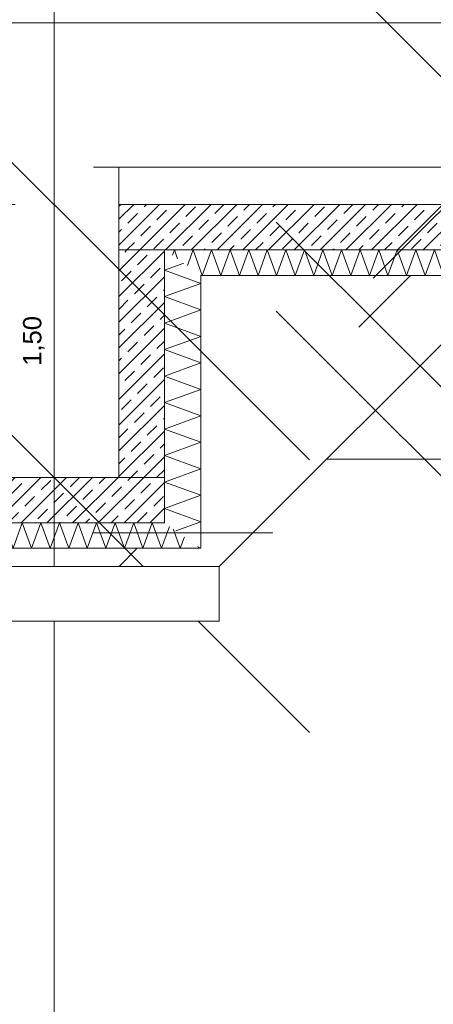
# Model space of a CAD drawing. Header units: metres. Extents: x -3716 to 31, y -1854 to 706.
# Tile 89 of 207: x -2182 to -2154, y 512 to 580. Entities that reach past the tile are written whole.
import ezdxf

# ---------------------------------------------------------------- set-up
doc = ezdxf.new("R2010")
doc.units = ezdxf.units.M
doc.header["$LTSCALE"] = 1.25
doc.header["$PDMODE"] = 1
doc.header["$PDSIZE"] = -2
doc.layers.get('0').update_dxf_attribs({"lineweight": 25})
doc.layers.add('00 -Bauelemente -Dämmung innen', color=7, linetype='Continuous', lineweight=9, true_color=0xff7fe6)
doc.layers.add('30 -35 Decken- 0 Decken', color=7, linetype='Continuous', lineweight=35, true_color=0x00ee00)
doc.layers.add('Keine', color=7, linetype='Continuous', lineweight=9)
doc.styles.add('Arial', font='arial.ttf')
doc.dimstyles.new('SIA_DIN1356', dxfattribs={"dimtxt": 1.258608, "dimasz": 2.80603, "dimexe": 2.5, "dimexo": 3.75, "dimgap": 0.625, "dimtad": 1, "dimdec": 3, "dimtxsty": 'Arial', "dimblk": 'VW_SLASH-1', "dimblk1": 'VW_SLASH-1', "dimblk2": 'VW_SLASH-1', "dimcen": 0, "dimdle": 2.5, "dimadec": 3, "dimazin": 0, "dimtfac": 1, "dimtdec": 3, "dimtix": 1, "dimtmove": 0, "dimatfit": 0, "dimldrblk": 'VW_FILLEDARROW-1', "dimfxl": 1, "dimfrac": 2, "dimtolj": 1, "dimarcsym": 0})
pattern_1 = [(45, (0, 0), (0.07071068, -0.07071068), []), (45, (0.03536, -0.03536), (0.07071068, -0.07071068), [0.075, -0.05])]

# ---------------------------------------------------------------- blocks, each defined once
blk = doc.blocks.new('Gruppe-534')
at = {"color": 255, "linetype": 'Continuous', "lineweight": 5}
blk.add_wipeout([(-151.021, 11.648), (-148.9709, 11.648), (-149.1705, 11.788), (-150.8709, 11.788)], dxfattribs=at).dxf.layer = '00 -Bauelemente -Dämmung innen'
blk = doc.blocks.new('Gruppe-535')
at = {"layer": '00 -Bauelemente -Dämmung innen', "color": 7, "transparency": 33554687, "flags": 128}
for points in [[(-150.9449, 11.719), (-150.9191, 11.648), (-150.8681, 11.788), (-150.8172, 11.648), (-150.7662, 11.788), (-150.7153, 11.648), (-150.6643, 11.788), (-150.6134, 11.648), (-150.5624, 11.788), (-150.5114, 11.648), (-150.4605, 11.788), (-150.4095, 11.648), (-150.3586, 11.788), (-150.3076, 11.648), (-150.2567, 11.788), (-150.2057, 11.648), (-150.1548, 11.788), (-150.1038, 11.648), (-150.0528, 11.788), (-150.0019, 11.648), (-149.9509, 11.788), (-149.9, 11.648), (-149.849, 11.788), (-149.7981, 11.648), (-149.7471, 11.788), (-149.6961, 11.648), (-149.6452, 11.788), (-149.5942, 11.648), (-149.5433, 11.788), (-149.4923, 11.648), (-149.4414, 11.788), (-149.3904, 11.648), (-149.3395, 11.788), (-149.2885, 11.648), (-149.2375, 11.788), (-149.1866, 11.648), (-149.1427, 11.7685)], [(-149.0615, 11.7116), (-149.0847, 11.648), (-149.1237, 11.7552)], [(-149.0615, 11.7116), (-149.0847, 11.648), (-149.1237, 11.7552)], [(-148.9803, 11.6546), (-148.9828, 11.648), (-148.9868, 11.6592)], [(-148.9803, 11.6546), (-148.9828, 11.648), (-148.9868, 11.6592)]]:
    blk.add_lwpolyline(points, dxfattribs=at)
blk = doc.blocks.new('Gruppe-536')
at = {"layer": '00 -Bauelemente -Dämmung innen', "color": 7, "linetype": 'Continuous', "lineweight": 9, "transparency": 33554687}
blk.add_line((-149.1705, 11.788), (-150.8709, 11.788), dxfattribs=at)
blk = doc.blocks.new('Gruppe-537')
at = {"layer": '00 -Bauelemente -Dämmung innen', "color": 7, "linetype": 'Continuous', "lineweight": 9, "transparency": 33554687}
blk.add_line((-151.021, 11.648), (-148.9709, 11.648), dxfattribs=at)
blk = doc.blocks.new('Gruppe-538')
at = {"layer": '00 -Bauelemente -Dämmung innen', "color": 7, "transparency": 33554687}
for name in ['Gruppe-536', 'Gruppe-537']:
    blk.add_blockref(name, (0, 0), dxfattribs=at)
blk = doc.blocks.new('Gruppe-539')
at = {"layer": '00 -Bauelemente -Dämmung innen', "color": 7}
blk.add_blockref('Gruppe-534', (0, 0), dxfattribs=at)
at = {"layer": '00 -Bauelemente -Dämmung innen', "color": 7, "transparency": 33554687}
for name in ['Gruppe-538', 'Gruppe-535']:
    blk.add_blockref(name, (0, 0), dxfattribs=at)
blk = doc.blocks.new('Gruppe-540')
at = {"layer": '00 -Bauelemente -Dämmung innen', "color": 7, "transparency": 33554687}
blk.add_blockref('Gruppe-539', (0, 0), dxfattribs=at)
at = {"layer": '00 -Bauelemente -Dämmung innen', "color": 0, "flags": 1}
for tag in ['IFC_UUID', 'instanceID', 'prm0_name', 'prm0_type', 'prm0_value', 'prm1_name', 'prm1_type', 'prm1_value', 'prm2_name', 'prm2_type', 'prm2_value', 'prm3_name', 'prm3_type', 'prm3_value', 'prm4_name', 'prm4_type', 'prm4_value', 'prm5_name', 'prm5_type', 'prm5_value', 'prm6_name', 'prm6_type', 'prm6_value']:
    blk.add_attdef(tag, (-151.021, 11.648), '', height=0.00018, dxfattribs=at)
blk = doc.blocks.new('Gruppe-541')
at = {"color": 255, "linetype": 'Continuous', "lineweight": 5}
blk.add_wipeout([(-148.967, 13.148), (-146.521, 13.148), (-146.521, 13.288), (-149.1667, 13.288)], dxfattribs=at).dxf.layer = '00 -Bauelemente -Dämmung innen'
blk = doc.blocks.new('Gruppe-542')
at = {"layer": '00 -Bauelemente -Dämmung innen', "color": 7, "transparency": 33554687, "flags": 128}
for points in [[(-149.1261, 13.2595), (-149.1157, 13.288), (-149.0983, 13.24)], [(-146.521, 13.159), (-146.5679, 13.288), (-146.6189, 13.148), (-146.6698, 13.288), (-146.7208, 13.148), (-146.7718, 13.288), (-146.8227, 13.148), (-146.8737, 13.288), (-146.9246, 13.148), (-146.9756, 13.288), (-147.0265, 13.148), (-147.0775, 13.288), (-147.1285, 13.148), (-147.1794, 13.288), (-147.2304, 13.148), (-147.2813, 13.288), (-147.3323, 13.148), (-147.3832, 13.288), (-147.4342, 13.148), (-147.4851, 13.288), (-147.5361, 13.148), (-147.5871, 13.288), (-147.638, 13.148), (-147.689, 13.288), (-147.7399, 13.148), (-147.7909, 13.288), (-147.8418, 13.148), (-147.8928, 13.288), (-147.9437, 13.148), (-147.9947, 13.288), (-148.0457, 13.148), (-148.0966, 13.288), (-148.1476, 13.148), (-148.1985, 13.288), (-148.2495, 13.148), (-148.3004, 13.288), (-148.3514, 13.148), (-148.4023, 13.288), (-148.4533, 13.148), (-148.5043, 13.288), (-148.5552, 13.148), (-148.6062, 13.288), (-148.6571, 13.148), (-148.7081, 13.288), (-148.759, 13.148), (-148.81, 13.288), (-148.8609, 13.148), (-148.9119, 13.288), (-148.9629, 13.148), (-149.0138, 13.288), (-149.0449, 13.2026)]]:
    blk.add_lwpolyline(points, dxfattribs=at)
blk = doc.blocks.new('Gruppe-543')
at = {"layer": '00 -Bauelemente -Dämmung innen', "color": 7, "linetype": 'Continuous', "lineweight": 9, "transparency": 33554687}
blk.add_line((-146.521, 13.288), (-149.1667, 13.288), dxfattribs=at)
blk = doc.blocks.new('Gruppe-544')
at = {"layer": '00 -Bauelemente -Dämmung innen', "color": 7, "linetype": 'Continuous', "lineweight": 9, "transparency": 33554687}
blk.add_line((-148.967, 13.148), (-146.521, 13.148), dxfattribs=at)
blk = doc.blocks.new('Gruppe-545')
at = {"layer": '00 -Bauelemente -Dämmung innen', "color": 7, "transparency": 33554687}
for name in ['Gruppe-543', 'Gruppe-544']:
    blk.add_blockref(name, (0, 0), dxfattribs=at)
blk = doc.blocks.new('Gruppe-546')
at = {"layer": '00 -Bauelemente -Dämmung innen', "color": 7}
blk.add_blockref('Gruppe-541', (0, 0), dxfattribs=at)
at = {"layer": '00 -Bauelemente -Dämmung innen', "color": 7, "transparency": 33554687}
for name in ['Gruppe-545', 'Gruppe-542']:
    blk.add_blockref(name, (0, 0), dxfattribs=at)
blk = doc.blocks.new('Gruppe-547')
at = {"layer": '00 -Bauelemente -Dämmung innen', "color": 7, "transparency": 33554687}
blk.add_blockref('Gruppe-546', (0, 0), dxfattribs=at)
at = {"layer": '00 -Bauelemente -Dämmung innen', "color": 0, "flags": 1}
for tag in ['IFC_UUID', 'instanceID', 'prm0_name', 'prm0_type', 'prm0_value', 'prm1_name', 'prm1_type', 'prm1_value', 'prm2_name', 'prm2_type', 'prm2_value', 'prm3_name', 'prm3_type', 'prm3_value', 'prm4_name', 'prm4_type', 'prm4_value', 'prm5_name', 'prm5_type', 'prm5_value', 'prm6_name', 'prm6_type', 'prm6_value']:
    blk.add_attdef(tag, (-149.1667, 13.148), '', height=0.00018, dxfattribs=at)
blk = doc.blocks.new('Gruppe-562')
at = {"color": 255, "linetype": 'Continuous', "lineweight": 5}
blk.add_wipeout([(-148.9707, 11.6483), (-148.9707, 13.1509), (-149.1707, 13.2904), (-149.1707, 11.7877)], dxfattribs=at).dxf.layer = '00 -Bauelemente -Dämmung innen'
blk = doc.blocks.new('Gruppe-563')
at = {"layer": '00 -Bauelemente -Dämmung innen', "color": 7, "transparency": 33554687, "flags": 128}
blk.add_lwpolyline([(-149.1078, 11.7439), (-148.9707, 11.7938), (-149.1707, 11.8666), (-148.9707, 11.9394), (-149.1707, 12.0122), (-148.9707, 12.085), (-149.1707, 12.1578), (-148.9707, 12.2306), (-149.1707, 12.3034), (-148.9707, 12.3762), (-149.1707, 12.449), (-148.9707, 12.5218), (-149.1707, 12.5946), (-148.9707, 12.6674), (-149.1707, 12.7402), (-148.9707, 12.813), (-149.1707, 12.8858), (-148.9707, 12.9585), (-149.1707, 13.0313), (-148.9707, 13.1041), (-149.1707, 13.1769), (-149.0638, 13.2158)], dxfattribs=at)
blk = doc.blocks.new('Gruppe-564')
at = {"layer": '00 -Bauelemente -Dämmung innen', "color": 7, "linetype": 'Continuous', "lineweight": 9, "transparency": 33554687}
blk.add_line((-149.1707, 13.2904), (-149.1707, 11.7877), dxfattribs=at)
blk = doc.blocks.new('Gruppe-565')
at = {"layer": '00 -Bauelemente -Dämmung innen', "color": 7, "linetype": 'Continuous', "lineweight": 9, "transparency": 33554687}
blk.add_line((-148.9707, 11.6483), (-148.9707, 13.1509), dxfattribs=at)
blk = doc.blocks.new('Gruppe-566')
at = {"layer": '00 -Bauelemente -Dämmung innen', "color": 7, "transparency": 33554687}
for name in ['Gruppe-564', 'Gruppe-565']:
    blk.add_blockref(name, (0, 0), dxfattribs=at)
blk = doc.blocks.new('Gruppe-567')
at = {"layer": '00 -Bauelemente -Dämmung innen', "color": 7}
blk.add_blockref('Gruppe-562', (0, 0), dxfattribs=at)
at = {"layer": '00 -Bauelemente -Dämmung innen', "color": 7, "transparency": 33554687}
for name in ['Gruppe-566', 'Gruppe-563']:
    blk.add_blockref(name, (0, 0), dxfattribs=at)
blk = doc.blocks.new('Gruppe-568')
at = {"layer": '00 -Bauelemente -Dämmung innen', "color": 7, "transparency": 33554687}
blk.add_blockref('Gruppe-567', (0, 0), dxfattribs=at)
at = {"layer": '00 -Bauelemente -Dämmung innen', "color": 0, "flags": 1}
for tag in ['prm0_value', 'prm1_value', 'prm2_value', 'prm3_value', 'prm4_value', 'prm5_value', 'prm6_value', 'IFC_UUID', 'instanceID', 'prm0_name', 'prm0_type', 'prm1_name', 'prm1_type', 'prm2_name', 'prm2_type', 'prm3_name', 'prm3_type', 'prm4_name', 'prm4_type', 'prm5_name', 'prm5_type', 'prm6_name', 'prm6_type']:
    blk.add_attdef(tag, (-149.1707, 11.6483), '', height=0.00018, dxfattribs=at)
blk = doc.blocks.new('Gruppe-576')
at = {"color": 255, "linetype": 'Continuous', "lineweight": 5}
blk.add_wipeout([(-148.967, 13.148), (-146.521, 13.148), (-146.521, 13.288), (-149.1667, 13.288)], dxfattribs=at).dxf.layer = '00 -Bauelemente -Dämmung innen'
blk = doc.blocks.new('Gruppe-577')
at = {"layer": '00 -Bauelemente -Dämmung innen', "color": 7, "transparency": 33554687, "flags": 128}
for points in [[(-149.1261, 13.2595), (-149.1157, 13.288), (-149.0983, 13.24)], [(-146.521, 13.159), (-146.5679, 13.288), (-146.6189, 13.148), (-146.6698, 13.288), (-146.7208, 13.148), (-146.7718, 13.288), (-146.8227, 13.148), (-146.8737, 13.288), (-146.9246, 13.148), (-146.9756, 13.288), (-147.0265, 13.148), (-147.0775, 13.288), (-147.1285, 13.148), (-147.1794, 13.288), (-147.2304, 13.148), (-147.2813, 13.288), (-147.3323, 13.148), (-147.3832, 13.288), (-147.4342, 13.148), (-147.4851, 13.288), (-147.5361, 13.148), (-147.5871, 13.288), (-147.638, 13.148), (-147.689, 13.288), (-147.7399, 13.148), (-147.7909, 13.288), (-147.8418, 13.148), (-147.8928, 13.288), (-147.9437, 13.148), (-147.9947, 13.288), (-148.0457, 13.148), (-148.0966, 13.288), (-148.1476, 13.148), (-148.1985, 13.288), (-148.2495, 13.148), (-148.3004, 13.288), (-148.3514, 13.148), (-148.4023, 13.288), (-148.4533, 13.148), (-148.5043, 13.288), (-148.5552, 13.148), (-148.6062, 13.288), (-148.6571, 13.148), (-148.7081, 13.288), (-148.759, 13.148), (-148.81, 13.288), (-148.8609, 13.148), (-148.9119, 13.288), (-148.9629, 13.148), (-149.0138, 13.288), (-149.0449, 13.2026)]]:
    blk.add_lwpolyline(points, dxfattribs=at)
blk = doc.blocks.new('Gruppe-578')
at = {"layer": '00 -Bauelemente -Dämmung innen', "color": 7, "linetype": 'Continuous', "lineweight": 9, "transparency": 33554687}
blk.add_line((-146.521, 13.288), (-149.1667, 13.288), dxfattribs=at)
blk = doc.blocks.new('Gruppe-579')
at = {"layer": '00 -Bauelemente -Dämmung innen', "color": 7, "linetype": 'Continuous', "lineweight": 9, "transparency": 33554687}
blk.add_line((-148.967, 13.148), (-146.521, 13.148), dxfattribs=at)
blk = doc.blocks.new('Gruppe-580')
at = {"layer": '00 -Bauelemente -Dämmung innen', "color": 7, "transparency": 33554687}
for name in ['Gruppe-578', 'Gruppe-579']:
    blk.add_blockref(name, (0, 0), dxfattribs=at)
blk = doc.blocks.new('Gruppe-581')
at = {"layer": '00 -Bauelemente -Dämmung innen', "color": 7}
blk.add_blockref('Gruppe-576', (0, 0), dxfattribs=at)
at = {"layer": '00 -Bauelemente -Dämmung innen', "color": 7, "transparency": 33554687}
for name in ['Gruppe-580', 'Gruppe-577']:
    blk.add_blockref(name, (0, 0), dxfattribs=at)
blk = doc.blocks.new('Gruppe-582')
at = {"layer": '00 -Bauelemente -Dämmung innen', "color": 7, "transparency": 33554687}
blk.add_blockref('Gruppe-581', (0, 0), dxfattribs=at)
at = {"layer": '00 -Bauelemente -Dämmung innen', "color": 0, "flags": 1}
for tag in ['IFC_UUID', 'instanceID', 'prm0_name', 'prm0_type', 'prm0_value', 'prm1_name', 'prm1_type', 'prm1_value', 'prm2_name', 'prm2_type', 'prm2_value', 'prm3_name', 'prm3_type', 'prm3_value', 'prm4_name', 'prm4_type', 'prm4_value', 'prm5_name', 'prm5_type', 'prm5_value', 'prm6_name', 'prm6_type', 'prm6_value']:
    blk.add_attdef(tag, (-149.1667, 13.148), '', height=0.00018, dxfattribs=at)
blk = doc.blocks.new('Gruppe-583')
at = {"color": 255, "linetype": 'Continuous', "lineweight": 5}
blk.add_wipeout([(-148.967, 13.148), (-146.621, 13.148), (-146.621, 13.288), (-149.1667, 13.288)], dxfattribs=at).dxf.layer = '00 -Bauelemente -Dämmung innen'
blk = doc.blocks.new('Gruppe-584')
at = {"layer": '00 -Bauelemente -Dämmung innen', "color": 7, "transparency": 33554687, "flags": 128}
for points in [[(-149.1261, 13.2595), (-149.1157, 13.288), (-149.0983, 13.24)], [(-146.621, 13.1538), (-146.6698, 13.288), (-146.7208, 13.148), (-146.7718, 13.288), (-146.8227, 13.148), (-146.8737, 13.288), (-146.9246, 13.148), (-146.9756, 13.288), (-147.0265, 13.148), (-147.0775, 13.288), (-147.1285, 13.148), (-147.1794, 13.288), (-147.2304, 13.148), (-147.2813, 13.288), (-147.3323, 13.148), (-147.3832, 13.288), (-147.4342, 13.148), (-147.4851, 13.288), (-147.5361, 13.148), (-147.5871, 13.288), (-147.638, 13.148), (-147.689, 13.288), (-147.7399, 13.148), (-147.7909, 13.288), (-147.8418, 13.148), (-147.8928, 13.288), (-147.9437, 13.148), (-147.9947, 13.288), (-148.0457, 13.148), (-148.0966, 13.288), (-148.1476, 13.148), (-148.1985, 13.288), (-148.2495, 13.148), (-148.3004, 13.288), (-148.3514, 13.148), (-148.4023, 13.288), (-148.4533, 13.148), (-148.5043, 13.288), (-148.5552, 13.148), (-148.6062, 13.288), (-148.6571, 13.148), (-148.7081, 13.288), (-148.759, 13.148), (-148.81, 13.288), (-148.8609, 13.148), (-148.9119, 13.288), (-148.9629, 13.148), (-149.0138, 13.288), (-149.0449, 13.2026)]]:
    blk.add_lwpolyline(points, dxfattribs=at)
blk = doc.blocks.new('Gruppe-585')
at = {"layer": '00 -Bauelemente -Dämmung innen', "color": 7, "linetype": 'Continuous', "lineweight": 9, "transparency": 33554687}
blk.add_line((-146.621, 13.288), (-149.1667, 13.288), dxfattribs=at)
blk = doc.blocks.new('Gruppe-586')
at = {"layer": '00 -Bauelemente -Dämmung innen', "color": 7, "linetype": 'Continuous', "lineweight": 9, "transparency": 33554687}
blk.add_line((-148.967, 13.148), (-146.621, 13.148), dxfattribs=at)
blk = doc.blocks.new('Gruppe-587')
at = {"layer": '00 -Bauelemente -Dämmung innen', "color": 7, "transparency": 33554687}
for name in ['Gruppe-585', 'Gruppe-586']:
    blk.add_blockref(name, (0, 0), dxfattribs=at)
blk = doc.blocks.new('Gruppe-588')
at = {"layer": '00 -Bauelemente -Dämmung innen', "color": 7}
blk.add_blockref('Gruppe-583', (0, 0), dxfattribs=at)
at = {"layer": '00 -Bauelemente -Dämmung innen', "color": 7, "transparency": 33554687}
for name in ['Gruppe-587', 'Gruppe-584']:
    blk.add_blockref(name, (0, 0), dxfattribs=at)
blk = doc.blocks.new('Gruppe-589')
at = {"layer": '00 -Bauelemente -Dämmung innen', "color": 7, "transparency": 33554687}
blk.add_blockref('Gruppe-588', (0, 0), dxfattribs=at)
at = {"layer": '00 -Bauelemente -Dämmung innen', "color": 0, "flags": 1}
for tag in ['IFC_UUID', 'instanceID', 'prm0_name', 'prm0_type', 'prm0_value', 'prm1_name', 'prm1_type', 'prm1_value', 'prm2_name', 'prm2_type', 'prm2_value', 'prm3_name', 'prm3_type', 'prm3_value', 'prm4_name', 'prm4_type', 'prm4_value', 'prm5_name', 'prm5_type', 'prm5_value', 'prm6_name', 'prm6_type', 'prm6_value']:
    blk.add_attdef(tag, (-149.1667, 13.148), '', height=0.00018, dxfattribs=at)
blk = doc.blocks.new('VW_SLASH-1')
at = {"color": 0, "linetype": 'ByBlock', "lineweight": -2, "transparency": 16777216}
blk.add_line((0.8909, 0), (-1, 0), dxfattribs=at)
at = {"color": 0, "lineweight": 20, "transparency": 16777216, "flags": 128}
blk.add_lwpolyline([(0.5001, 0.5001), (-0.5001, -0.5001)], dxfattribs=at)
blk = doc.blocks.new('*D909')
at = {"layer": '30 -35 Decken- 0 Decken', "color": 0, "linetype": 'Continuous', "lineweight": -2}
for p, q in [((-154.221, 17.488), (-154.221, 17.0356)), ((-151.021, 17.488), (-151.021, 17.0356)), ((-157.027, 14.5356), (-159.8331, 14.5356)), ((-154.221, 14.5356), (-151.021, 14.5356)), ((-148.215, 14.5356), (-145.4089, 14.5356))]:
    blk.add_line(p, q, dxfattribs=at)
at = {"layer": 'Defpoints', "color": 0}
for p in [(-151.021, 14.5356), (-154.221, 13.738), (-151.021, 13.738)]:
    blk.add_point(p, dxfattribs=at)
at = {"layer": '30 -35 Decken- 0 Decken', "color": 0, "lineweight": -2, "xscale": 2.8060302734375, "yscale": 2.8060302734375, "zscale": 2.8060302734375}
blk.add_blockref('VW_SLASH-1', (-154.221, 14.5356), dxfattribs=at)
at = {"layer": '30 -35 Decken- 0 Decken', "color": 0, "lineweight": -2, "xscale": 2.8060302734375, "yscale": 2.8060302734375, "zscale": 2.8060302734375, "rotation": 180}
blk.add_blockref('VW_SLASH-1', (-151.021, 14.5356), dxfattribs=at)
at = {"layer": '30 -35 Decken- 0 Decken', "color": 0, "lineweight": 9, "insert": (-152.621, 14.646), "char_height": 0.10069, "attachment_point": 5, "style": 'Arial'}
blk.add_mtext('\\A1;3,20', dxfattribs=at)
blk = doc.blocks.new('VW_FILLEDARROW-1')
at = {"linetype": 'Continuous', "lineweight": 0, "transparency": 16777216}
blk.add_hatch(color=0, dxfattribs=at).paths.add_polyline_path([(-1.4144, 0.379), (0, 0), (-1.4144, -0.379)])
at = {"color": 0, "lineweight": 5, "transparency": 16777216, "flags": 128}
blk.add_lwpolyline([(-1.4144, 0.379), (0, 0), (-1.4144, -0.379)], close=True, dxfattribs=at)
blk = doc.blocks.new('*D910')
at = {"layer": '30 -35 Decken- 0 Decken', "color": 0, "linetype": 'Continuous', "lineweight": -2}
for p, q in [((-146.621, 15.938), (-146.621, 17.0356)), ((-143.421, 15.938), (-143.421, 17.0356)), ((-149.427, 14.5356), (-152.2331, 14.5356)), ((-143.421, 14.5356), (-146.621, 14.5356)), ((-140.615, 14.5356), (-137.8089, 14.5356))]:
    blk.add_line(p, q, dxfattribs=at)
at = {"layer": 'Defpoints', "color": 0}
for p in [(-146.621, 14.5356), (-146.621, 12.188), (-143.421, 12.188)]:
    blk.add_point(p, dxfattribs=at)
at = {"layer": '30 -35 Decken- 0 Decken', "color": 0, "lineweight": -2, "xscale": 2.8060302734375, "yscale": 2.8060302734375, "zscale": 2.8060302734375}
blk.add_blockref('VW_SLASH-1', (-146.621, 14.5356), dxfattribs=at)
at = {"layer": '30 -35 Decken- 0 Decken', "color": 0, "lineweight": -2, "xscale": 2.8060302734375, "yscale": 2.8060302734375, "zscale": 2.8060302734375, "rotation": 180}
blk.add_blockref('VW_SLASH-1', (-143.421, 14.5356), dxfattribs=at)
at = {"layer": '30 -35 Decken- 0 Decken', "color": 0, "lineweight": 9, "insert": (-145.021, 14.646), "char_height": 0.10069, "attachment_point": 5, "style": 'Arial'}
blk.add_mtext('\\A1;3,20', dxfattribs=at)
blk = doc.blocks.new('*D911')
at = {"layer": '30 -35 Decken- 0 Decken', "color": 0, "linetype": 'Continuous', "lineweight": -2}
for p, q in [((-149.7769, 16.344), (-149.7769, 19.1501)), ((-149.991, 13.538), (-152.2769, 13.538)), ((-149.7769, 12.038), (-149.7769, 13.538)), ((-152.9209, 12.038), (-152.2769, 12.038)), ((-149.7769, 9.232), (-149.7769, 6.4259))]:
    blk.add_line(p, q, dxfattribs=at)
at = {"layer": 'Defpoints', "color": 0}
for p in [(-149.7769, 13.538), (-146.241, 13.538), (-149.1709, 12.038)]:
    blk.add_point(p, dxfattribs=at)
at = {"layer": '30 -35 Decken- 0 Decken', "color": 0, "lineweight": -2, "xscale": 2.8060302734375, "yscale": 2.8060302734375, "zscale": 2.8060302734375}
for p, rotation in [((-149.7769, 13.538), 270), ((-149.7769, 12.038), 90)]:
    blk.add_blockref('VW_SLASH-1', p, dxfattribs=dict(at, rotation=rotation))
at = {"layer": '30 -35 Decken- 0 Decken', "color": 0, "lineweight": 9, "insert": (-149.8873, 12.788), "char_height": 0.10069, "attachment_point": 5, "rotation": 90, "style": 'Arial'}
blk.add_mtext('\\A1;1,50', dxfattribs=at)
blk = doc.blocks.new('*D912')
at = {"layer": '30 -35 Decken- 0 Decken', "color": 0, "linetype": 'Continuous', "lineweight": -2}
for p, q in [((-147.154, 16.549), (-147.154, 19.3551)), ((-147.154, 12.038), (-147.154, 13.743)), ((-145.6709, 13.743), (-144.654, 13.743)), ((-145.6709, 12.038), (-144.654, 12.038)), ((-147.154, 9.232), (-147.154, 6.4259))]:
    blk.add_line(p, q, dxfattribs=at)
at = {"layer": 'Defpoints', "color": 0}
for p in [(-149.4209, 13.743), (-147.154, 13.743), (-149.4209, 12.038)]:
    blk.add_point(p, dxfattribs=at)
at = {"layer": '30 -35 Decken- 0 Decken', "color": 0, "lineweight": -2, "xscale": 2.8060302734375, "yscale": 2.8060302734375, "zscale": 2.8060302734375}
for p, rotation in [((-147.154, 13.743), 270), ((-147.154, 12.038), 90)]:
    blk.add_blockref('VW_SLASH-1', p, dxfattribs=dict(at, rotation=rotation))
at = {"layer": '30 -35 Decken- 0 Decken', "color": 0, "lineweight": 9, "insert": (-147.2812, 12.8905), "char_height": 0.100689, "attachment_point": 5, "rotation": 90, "style": 'Arial'}
blk.add_mtext('\\A1;1,70\\S5^ ;', dxfattribs=at)
blk = doc.blocks.new('*D913')
at = {"layer": '30 -35 Decken- 0 Decken', "color": 0, "linetype": 'Continuous', "lineweight": -2}
for p, q in [((-147.154, 14.844), (-147.154, 17.6501)), ((-147.154, 11.548), (-147.154, 12.038)), ((-145.6709, 12.038), (-144.654, 12.038)), ((-145.1207, 11.548), (-144.654, 11.548)), ((-147.154, 8.742), (-147.154, 5.9359))]:
    blk.add_line(p, q, dxfattribs=at)
at = {"layer": 'Defpoints', "color": 0}
for p in [(-149.4209, 12.038), (-147.154, 12.038), (-148.8707, 11.548)]:
    blk.add_point(p, dxfattribs=at)
at = {"layer": '30 -35 Decken- 0 Decken', "color": 0, "lineweight": -2, "xscale": 2.8060302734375, "yscale": 2.8060302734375, "zscale": 2.8060302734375}
for p, rotation in [((-147.154, 12.038), 270), ((-147.154, 11.548), 90)]:
    blk.add_blockref('VW_SLASH-1', p, dxfattribs=dict(at, rotation=rotation))
at = {"layer": '30 -35 Decken- 0 Decken', "color": 0, "lineweight": 9, "insert": (-147.2554, 11.793), "char_height": 0.10069, "attachment_point": 5, "rotation": 90, "style": 'Arial'}
blk.add_mtext('\\A1;49', dxfattribs=at)
blk = doc.blocks.new('*D918')
at = {"layer": '30 -35 Decken- 0 Decken', "color": 0, "linetype": 'Continuous', "lineweight": -2}
for p, q in [((-152.0594, 16.549), (-152.0594, 19.3551)), ((-152.0594, 11.733), (-152.0594, 13.743)), ((-148.5088, 13.743), (-149.5594, 13.743)), ((-148.5756, 11.733), (-149.5594, 11.733)), ((-152.0594, 8.927), (-152.0594, 6.1209))]:
    blk.add_line(p, q, dxfattribs=at)
at = {"layer": 'Defpoints', "color": 0}
for p in [(-152.2588, 13.743), (-152.0594, 13.743), (-152.3256, 11.733)]:
    blk.add_point(p, dxfattribs=at)
at = {"layer": '30 -35 Decken- 0 Decken', "color": 0, "lineweight": -2, "xscale": 2.8060302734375, "yscale": 2.8060302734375, "zscale": 2.8060302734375}
for p, rotation in [((-152.0594, 13.743), 270), ((-152.0594, 11.733), 90)]:
    blk.add_blockref('VW_SLASH-1', p, dxfattribs=dict(at, rotation=rotation))
at = {"layer": '30 -35 Decken- 0 Decken', "color": 0, "lineweight": 9, "insert": (-152.1698, 12.738), "char_height": 0.10069, "attachment_point": 5, "rotation": 90, "style": 'Arial'}
blk.add_mtext('\\A1;2,01', dxfattribs=at)
blk = doc.blocks.new('Gruppe-601')
at = {"layer": '30 -35 Decken- 0 Decken', "color": 7, "linetype": 'Continuous', "lineweight": 9}
blk.add_line((-146.721, 12.138), (-148.2807, 12.138), dxfattribs=at)
at = {"color": 255, "linetype": 'Continuous', "lineweight": 9}
blk.add_wipeout([(-154.321, 11.733), (-154.321, 11.248), (-148.8709, 11.248), (-148.8709, 11.548), (-151.121, 11.548), (-151.306, 11.733)], dxfattribs=at).dxf.layer = '30 -35 Decken- 0 Decken'
at = {"layer": '30 -35 Decken- 0 Decken', "linetype": 'Continuous', "lineweight": 9}
h = blk.add_hatch(dxfattribs=at)
h.set_pattern_fill('Mörtel_Putz sehr fein SRF', style=0, pattern_type=2)
h.set_pattern_definition([(19.983, (0, 0), (3.0513, -2.96883), [0.19305, -3.66798]), (-13.8697, (0.1815, 0.066), (3.0513, -2.96883), [0.34402, -6.53646]), (-44.2152, (0.5155, -0.0165), (-0.57727, -4.28831), [0.21286, -4.04441]), (-97.6668, (0.668, -0.165), (-3.62857, -1.31948), [0.21635, -4.11064]), (-160.017, (0.639, -0.3794), (-6.67987, 1.64935), [0.19305, -3.66798]), (166.1303, (0.4577, -0.4453), (-9.73117, 4.618182), [0.34402, -6.53646]), (135.7848, (0.1237, -0.363), (0.57727, 4.28831), [0.21286, -4.04441]), (82.3332, (-0.029, -0.2145), (3.62857, 1.31948), [0.21635, -4.11064]), (-110.556, (-1.1957, 1.773), (4.23201, -2.40967), [0.17615, -4.14553]), (-67.1952, (-1.2576, 1.608), (4.23201, -2.40967), [0.28547, -6.7182]), (-29.657, (-1.147, 1.345), (5.74945, 1.63685), [0.1985, -4.67145]), (15.8914, (-0.9746, 1.2468), (1.517445, 4.04652), [0.24366, -5.73426]), (69.444, (-0.74, 1.3135), (-4.23201, 2.40967), [0.17615, -4.14553]), (112.8048, (-0.6783, 1.4784), (-1.517445, -4.04652), [0.28547, -6.71819]), (150.343, (-0.789, 1.7415), (-1.51744, -4.04652), [0.1985, -4.67145]), (-164.1086, (-0.9614, 1.8398), (-4.23201, 2.40967), [0.24366, -5.73426]), (-136.779, (0.742, -1.897), (2.8039, -7.00974), [0.18786, -9.2051]), (-68.1986, (0.605, -2.025), (9.6487, -0.57727), [0.151, -7.39873]), (-3.424, (0.6614, -2.166), (6.8448, 6.43247), [0.1933, -9.47264]), (43.221, (0.8544, -2.177), (-2.8039, 7.00974), [0.18786, -9.2051]), (111.8014, (0.991, -2.0485), (-9.6487, 0.57727), [0.151, -7.39873]), (176.576, (0.935, -1.908), (-6.8448, -6.43247), [0.1933, -9.47264]), (142.0458, (-1.1546, -1.1546), (-0.65974, -4.04091), [0.26147, -4.96791]), (80.7274, (-1.3606, -0.994), (-4.78312, -0.82468), [0.20472, -3.88969]), (41.7948, (-1.3278, -0.7917), (-4.783117, -0.824675), [0.36503, -6.93556]), (9.7824, (-1.0555, -0.5485), (-4.12338, 3.21623), [0.24268, -4.611]), (-37.9542, (-0.8165, -0.5072), (0.65974, 4.04091), [0.26147, -4.96791]), (-99.2726, (-0.6102, -0.668), (5.44286, 4.86558), [0.40944, -3.68497]), (-170.2176, (-0.6763, -1.072), (4.12338, -3.21623), [0.48537, -4.36832])])
h.paths.add_polyline_path([(-154.321, 11.733), (-154.321, 11.248), (-148.8709, 11.248), (-148.8709, 11.548), (-151.121, 11.548), (-151.306, 11.733)])
at = {"layer": '30 -35 Decken- 0 Decken', "color": 7, "linetype": 'Continuous', "lineweight": 9}
for p, q in [((-148.8709, 11.548), (-148.2807, 12.138)), ((-148.8709, 11.248), (-148.8709, 11.548)), ((-154.321, 11.248), (-148.8709, 11.248))]:
    blk.add_line(p, q, dxfattribs=at)
at = {"layer": '30 -35 Decken- 0 Decken', "color": 7, "linetype": 'Continuous', "lineweight": 9, "flags": 128}
blk.add_lwpolyline([(-154.321, 11.733), (-154.321, 11.248), (-148.8709, 11.248), (-148.8709, 11.548), (-151.121, 11.548), (-151.306, 11.733)], close=True, dxfattribs=at)
blk = doc.blocks.new('_Feinplanum 2D-2 (3D)')
at = {"layer": '30 -35 Decken- 0 Decken', "color": 7}
blk.add_blockref('Gruppe-601', (0, 0), dxfattribs=at)
blk = doc.blocks.new('Gruppe-590')
at = {"layer": '30 -35 Decken- 0 Decken', "color": 7, "linetype": 'Continuous', "lineweight": 9}
for base, p1, p2, text, picture, middle in [((-147.15397059, 13.743), (-149.42086327, 12.038), (-149.42086327, 13.743), '1,70\\S5^ ;', '*D912', (-147.28116523, 12.8905)), ((-147.15397059, 12.038), (-148.87068518, 11.548), (-149.42086327, 12.038), '49', '*D913', (-147.25537215, 11.793))]:
    dim = blk.add_linear_dim(base=base, p1=p1, p2=p2, angle=270, text=text, dimstyle='SIA_DIN1356', override={"dimtxt": 0.100689, "dimgap": 0.05, "dimdec": 8, "dimpost": '<>', "dimtxsty": 'Arial', "dimtmove": 2}, dxfattribs=at)
    dim.commit()
    dim.dimension.update_dxf_attribs({"geometry": picture, "text_midpoint": middle})
blk = doc.blocks.new('_FU_2D LP5 (3D)')
at = {"layer": '00 -Bauelemente -Dämmung innen', "color": 7}
for name in ['Gruppe-547', 'Gruppe-540']:
    blk.add_blockref(name, (0, 0), dxfattribs=at)
blk.add_blockref('Gruppe-568', (0, 0), dxfattribs=at)
blk.add_blockref('Gruppe-582', (0, 0), dxfattribs=at)
blk.add_blockref('Gruppe-589', (0, 0), dxfattribs=at)
at = {"color": 255, "linetype": 'Continuous', "lineweight": 9}
blk.add_wipeout([(-155.90313452, 13.148), (-154.22099996, 13.148), (-154.22099996, 12.288), (-151.02099996, 12.288), (-151.02099996, 11.648), (-148.97086327, 11.648), (-148.97086327, 13.078), (-148.97068518, 13.078), (-148.97068518, 13.148), (-146.62099996, 13.148), (-146.62099996, 13.078), (-147.34068518, 13.078), (-148.87068518, 11.548), (-151.12099996, 11.548), (-151.30599996, 11.733), (-154.32099996, 11.733), (-155.66599996, 13.078), (-155.90313452, 13.078)], dxfattribs=at).dxf.layer = '30 -35 Decken- 0 Decken'
at = {"layer": '30 -35 Decken- 0 Decken', "linetype": 'Continuous', "lineweight": 9}
h = blk.add_hatch(dxfattribs=at)
h.set_pattern_fill('5_Beton unbewehrt', style=0, pattern_type=2)
h.set_pattern_definition([(-135, (0, 0), (0.883883, -0.883883), [2.12132, -1.414214])])
h.paths.add_polyline_path([(-155.90313452, 13.148), (-154.22099996, 13.148), (-154.22099996, 12.288), (-151.02099996, 12.288), (-151.02099996, 11.648), (-148.97086327, 11.648), (-148.97086327, 13.078), (-148.97068518, 13.078), (-148.97068518, 13.148), (-146.62099996, 13.148), (-146.62099996, 13.078), (-147.34068518, 13.078), (-148.87068518, 11.548), (-151.12099996, 11.548), (-151.30599996, 11.733), (-154.32099996, 11.733), (-155.66599996, 13.078), (-155.90313452, 13.078)])
at = {"layer": '30 -35 Decken- 0 Decken', "color": 7, "linetype": 'Continuous', "lineweight": 9, "flags": 128}
blk.add_lwpolyline([(-155.90313452, 13.148), (-154.22099996, 13.148), (-154.22099996, 12.288), (-151.02099996, 12.288), (-151.02099996, 11.648), (-148.97086327, 11.648), (-148.97086327, 13.078), (-148.97068518, 13.078), (-148.97068518, 13.148), (-146.62099996, 13.148), (-146.62099996, 13.078), (-147.34068518, 13.078), (-148.87068518, 11.548), (-151.12099996, 11.548), (-151.30599996, 11.733), (-154.32099996, 11.733), (-155.66599996, 13.078), (-155.90313452, 13.078)], dxfattribs=at)
at = {"color": 255, "linetype": 'Continuous', "lineweight": 9}
blk.add_wipeout([(-149.42086327, 13.288), (-149.17086327, 13.288), (-149.17086327, 12.038), (-149.42086327, 12.038)], dxfattribs=at).dxf.layer = '30 -35 Decken- 0 Decken'
at = {"layer": '30 -35 Decken- 0 Decken', "linetype": 'Continuous', "lineweight": 9}
h = blk.add_hatch(dxfattribs=at)
h.set_pattern_fill('Stahlbeton1  SRF', style=0, pattern_type=2)
h.set_pattern_definition(pattern_1)
h.paths.add_polyline_path([(-149.42086327, 13.288), (-149.17086327, 13.288), (-149.17086327, 12.038), (-149.42086327, 12.038)])
at = {"layer": '30 -35 Decken- 0 Decken', "color": 7, "linetype": 'Continuous', "lineweight": 9, "flags": 128}
blk.add_lwpolyline([(-149.42086327, 13.288), (-149.17086327, 13.288), (-149.17086327, 12.038), (-149.42086327, 12.038)], close=True, dxfattribs=at)
at = {"color": 255, "linetype": 'Continuous', "lineweight": 9}
for points in [[(-149.42086327, 13.288), (-149.42086327, 13.538), (-141.8906436, 13.538), (-141.8906436, 13.288)], [(-150.87086327, 11.788), (-150.87086327, 12.038), (-149.17086327, 12.038), (-149.17086327, 11.788)]]:
    blk.add_wipeout(points, dxfattribs=at).dxf.layer = '30 -35 Decken- 0 Decken'
at = {"layer": '30 -35 Decken- 0 Decken', "linetype": 'Continuous', "lineweight": 9}
h = blk.add_hatch(dxfattribs=at)
h.set_pattern_fill('Stahlbeton1  SRF', style=0, pattern_type=2)
h.set_pattern_definition(pattern_1)
h.paths.add_polyline_path([(-149.42086327, 13.288), (-149.42086327, 13.538), (-141.8906436, 13.538), (-141.8906436, 13.288)])
h = blk.add_hatch(dxfattribs=at)
h.set_pattern_fill('Stahlbeton1  SRF', style=0, pattern_type=2)
h.set_pattern_definition(pattern_1)
h.paths.add_polyline_path([(-150.87086327, 11.788), (-150.87086327, 12.038), (-149.17086327, 12.038), (-149.17086327, 11.788)])
at = {"layer": '30 -35 Decken- 0 Decken', "color": 7, "linetype": 'Continuous', "lineweight": 9}
blk.add_line((-141.8906436, 13.288), (-149.42086327, 13.288), dxfattribs=at)
at = {"layer": '30 -35 Decken- 0 Decken', "color": 7, "linetype": 'Continuous', "lineweight": 9, "flags": 128}
blk.add_lwpolyline([(-149.42086327, 13.288), (-149.42086327, 13.538), (-141.8906436, 13.538)], dxfattribs=at)
blk.add_lwpolyline([(-150.87086327, 11.788), (-150.87086327, 12.038), (-149.17086327, 12.038), (-149.17086327, 11.788)], close=True, dxfattribs=at)
at = {"layer": '30 -35 Decken- 0 Decken', "color": 7, "linetype": 'Continuous', "lineweight": 9}
for base, p1, p2, picture, middle in [((-151.02099996, 14.53556561), (-154.22099996, 13.738), (-151.02099996, 13.738), '*D909', (-152.62099996, 14.64602915)), ((-146.62099996, 14.53556561), (-143.42099996, 12.188), (-146.62099996, 12.188), '*D910', (-145.02099996, 14.64602915))]:
    dim = blk.add_linear_dim(base=base, p1=p1, p2=p2, text='3,20', dimstyle='SIA_DIN1356', override={"dimtxt": 0.100689, "dimgap": 0.05, "dimdec": 8, "dimpost": '<>', "dimtxsty": 'Arial', "dimtmove": 2}, dxfattribs=at)
    dim.commit()
    dim.dimension.update_dxf_attribs({"geometry": picture, "text_midpoint": middle})
at = {"color": 255, "linetype": 'Continuous', "lineweight": 9}
blk.add_wipeout([(-149.42086327, 13.743), (-141.8906436, 13.743), (-141.8906436, 13.538), (-149.42086327, 13.538)], dxfattribs=at).dxf.layer = '30 -35 Decken- 0 Decken'
at = {"layer": '30 -35 Decken- 0 Decken', "color": 7, "linetype": 'Continuous', "lineweight": 9}
blk.add_line((-149.42086327, 13.743), (-141.8906436, 13.743), dxfattribs=at)
at = {"layer": '30 -35 Decken- 0 Decken', "color": 7, "linetype": 'Continuous', "lineweight": 9, "flags": 128}
blk.add_lwpolyline([(-141.8906436, 13.538), (-149.42086327, 13.538), (-149.42086327, 13.743)], dxfattribs=at)
at = {"layer": '30 -35 Decken- 0 Decken', "color": 7}
blk.add_blockref('Gruppe-590', (0, 0), dxfattribs=at)
at = {"layer": '30 -35 Decken- 0 Decken', "color": 7, "linetype": 'Continuous', "lineweight": 9}
for base, p1, p2, text, picture, middle in [((-152.05935217, 13.743), (-152.32555906, 11.733), (-152.25876889, 13.743), '2,01', '*D918', (-152.16981571, 12.738)), ((-149.77686331, 13.538), (-149.17086327, 12.038), (-146.24099996, 13.538), '1,50', '*D911', (-149.88732685, 12.788))]:
    dim = blk.add_linear_dim(base=base, p1=p1, p2=p2, angle=270, text=text, dimstyle='SIA_DIN1356', override={"dimtxt": 0.100689, "dimgap": 0.05, "dimdec": 8, "dimpost": '<>', "dimtxsty": 'Arial', "dimtmove": 2}, dxfattribs=at)
    dim.commit()
    dim.dimension.update_dxf_attribs({"geometry": picture, "text_midpoint": middle})

msp = doc.modelspace()

# ---------------------------------------------------------------- block references
at = {"layer": 'Keine', "color": 1, "xscale": 12.5, "yscale": 12.5, "zscale": 12.5}
msp.add_blockref('_FU_2D LP5 (3D)', (-307.659, 398.181), dxfattribs=at)

# ---------------------------------------------------------------- next in the draw order: block references
msp.add_blockref('_Feinplanum 2D-2 (3D)', (-307.659, 398.181), dxfattribs=at)

doc.saveas('drawing.dxf')
